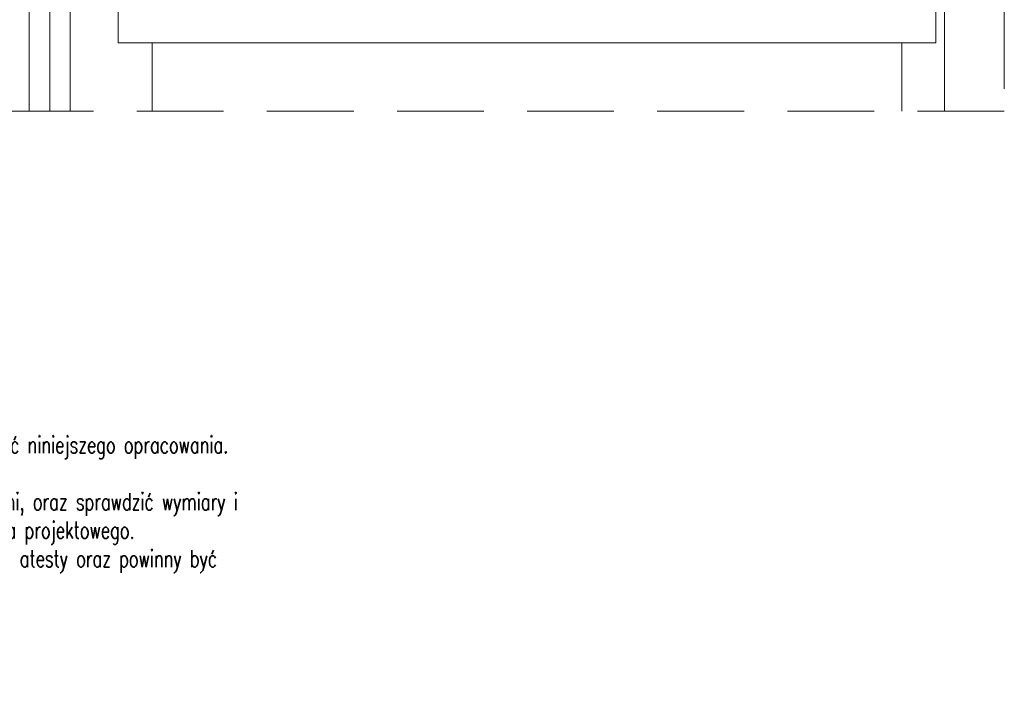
# Model space of a CAD drawing. Header units: millimetres. Extents: x -24591 to -17244, y 245914 to 251151.
# Tile 12 of 20: x -22114 to -19231, y 245914 to 247867. Entities that reach past the tile are written whole.
import ezdxf

# ---------------------------------------------------------------- set-up
doc = ezdxf.new("R2010")
doc.units = ezdxf.units.MM
doc.header["$MEASUREMENT"] = 0
doc.linetypes.add('IS-DASHED', pattern=[19.05, 12.7, -6.35])
doc.layers.add('IS-profil-cienka', color=7, linetype='Continuous', lineweight=15)
doc.layers.add('IS-profil-srednia', color=7, linetype='Continuous', lineweight=30)
doc.styles.add('IS', font='simplex.shx', dxfattribs={"width": 0.7})
doc.linetypes.add('ZIGZAG', pattern='A,0.00254,-5.08,[131,ltypeshp.shx,S=5.08,R=0,X=-5.08,Y=0],-10.16,[131,ltypeshp.shx,S=5.08,R=180,X=5.08,Y=0],-5.08', length=20.32254)

msp = doc.modelspace()

# ---------------------------------------------------------------- linework, layer by layer
at = {"layer": 'IS-profil-cienka', "linetype": 'IS-DASHED', "lineweight": 9, "ltscale": 20}
for p, q in [((-19230.7, 250204.2), (-19230.7, 247599.2)), ((-19230.7, 247599.2), (-22185.7, 247599.2))]:
    msp.add_line(p, q, dxfattribs=at)
at = {"layer": 'IS-profil-cienka'}
for p, q in [((-22085.7, 250104.2), (-22085.7, 247599.2)), ((-21965.7, 249984.2), (-21965.7, 247599.2)), ((-21825.7, 249879.2), (-21825.7, 247799.2)), ((-19430.7, 249879.2), (-19430.7, 247799.2)), ((-19405.7, 249859.2), (-19405.7, 247599.2)), ((-19430.7, 247799.2), (-21825.7, 247799.2)), ((-21725.7, 247799.2), (-21725.7, 247599.2)), ((-19530.7, 247799.2), (-19530.7, 247599.2))]:
    msp.add_line(p, q, dxfattribs=at)
at = {"layer": 'IS-profil-cienka', "color": 252, "linetype": 'ZIGZAG', "lineweight": 0, "ltscale": 8}
msp.add_line((-22025.7, 250044.2), (-22025.7, 247599.2), dxfattribs=at)

# ---------------------------------------------------------------- texts
at = {"layer": 'IS-profil-srednia', "insert": (-24460.7, 246730), "char_height": 50, "width": 3400, "attachment_point": 1, "style": 'IS'}
msp.add_mtext('UWAGI:\\P1. Uwagi i opisy zamieszczone w części rysunkowej i opisowej projektu stanowią integralną część niniejszego opracowania.\\P2. Wszelkie prace wykonać zgodnie ze sztuką budowlaną i obowiązującymi przepisami.\\P3. Przed przystąpieniem do realizacji należy zapoznać się z pozostałymi projektami instalacyjnymi, oraz sprawdzić wymiary i rzędne z natury. Wszelkie rozbieżności zgłosić projektantowi celem dokonania korekty rozwiązania projektowego.\\P4. Wszystkie rozwiązania technologiczne i materiałowe powinny posiadać odpowiednie certyfikaty i atesty oraz powinny być wykonywane ściśle wg instrukcji producenta.\\P5. Podpory wykonać z kształtowników stalowych. Zestaw wodomierzowy montować na konsoli. ', dxfattribs=at)

doc.saveas('drawing.dxf')
